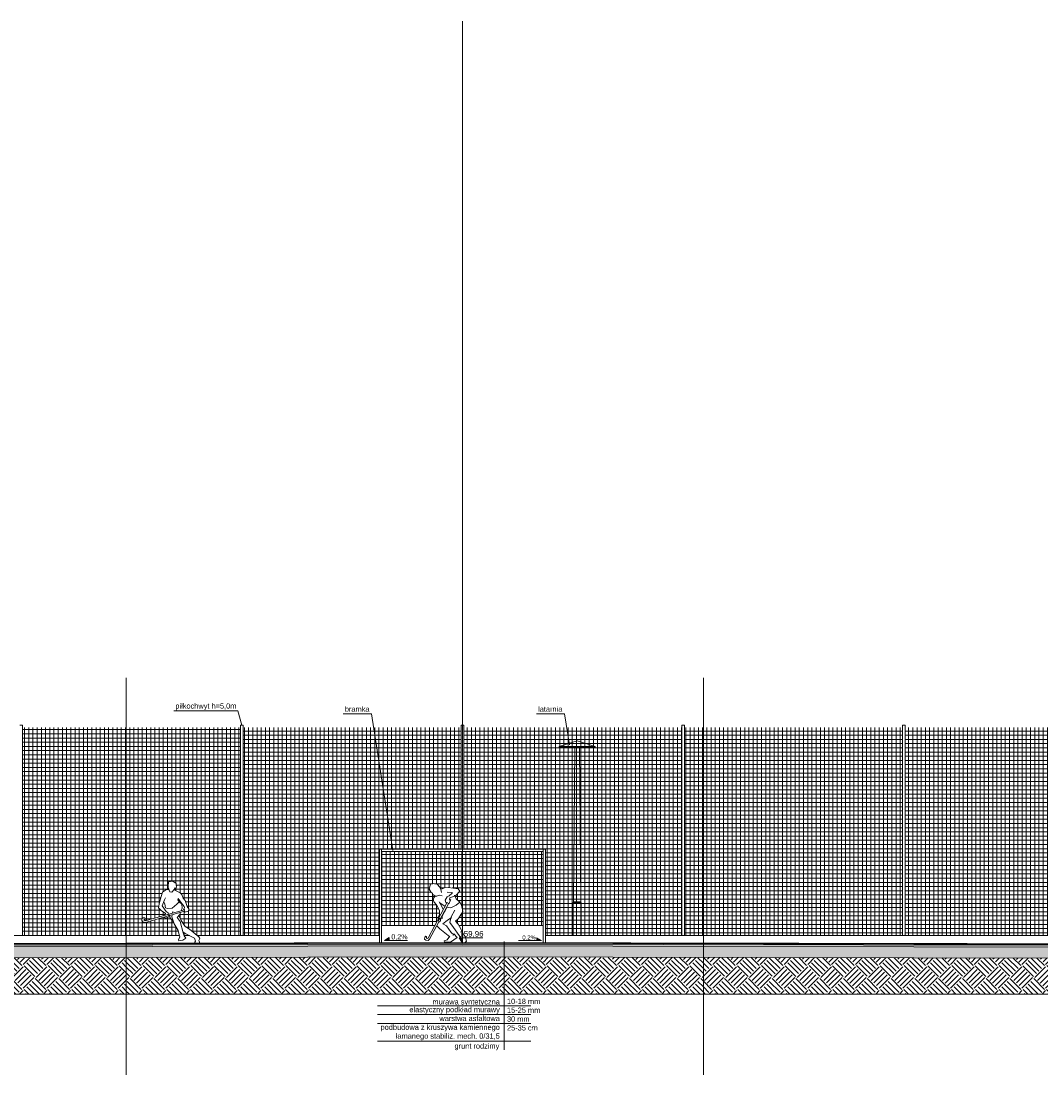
# Model space of a CAD drawing. Header units: millimetres. Extents: x 1962 to 3194, y -795 to -219.
# Tile 186 of 256: x 2512 to 2535, y -479 to -455. Entities that reach past the tile are written whole.
import ezdxf

# ---------------------------------------------------------------- set-up
doc = ezdxf.new("R2010")
doc.units = ezdxf.units.MM
doc.layers.get('0').update_dxf_attribs({"lineweight": 5})
doc.layers.get('Defpoints').update_dxf_attribs({"lineweight": 9})
for name, color, linetype, lineweight in [('A_flagi przekrojowe', 92, 'Continuous', 9), ('A_hatch przekroje', 125, 'Continuous', 9), ('A_koty wysokośc.', 53, 'Continuous', 9), ('A_latarnie', 22, 'Continuous', 9), ('A_ludzie', 53, 'Continuous', 9), ('A_ogrodzenie 1_2m', 34, 'Continuous', 9), ('A_przekrojowe', 42, 'Continuous', 9), ('A_widok', 142, 'Continuous', 9)]:
    doc.layers.add(name, color=color, linetype=linetype, lineweight=lineweight)
doc.styles.get("Standard").update_dxf_attribs({"font": 'arial.ttf'})
pattern_1 = [(9e-13, (0.66515, 1.3397), (-2e-15, 0.09525), []), (90, (0.66515, 1.3397), (-0.09525, -2e-15), [])]
pattern_2 = [(225, (4.0639, 26.90586), (-3e-14, -1.077631), [0.3429, -0.4191]), (225, (4.30634, 26.6634), (-3e-14, -1.077631), [0.3429, -0.4191]), (225, (4.2471, 26.7227), (-3e-14, -1.077631), [0.35052, -0.41148]), (225, (4.1878, 26.7819), (-3e-14, -1.077631), [0.35052, -0.41148]), (225, (4.1285, 26.8412), (-3e-14, -1.077631), [0.35052, -0.41148]), (225, (4.1285, 27.38), (-3e-14, -1.077631), [0.3429, -0.4191]), (225, (4.1878, 27.32075), (-3e-14, -1.077631), [0.3429, -0.4191]), (225, (4.2471, 27.2615), (-3e-14, -1.077631), [0.3429, -0.4191]), (225, (4.30634, 27.2022), (-3e-14, -1.077631), [0.3429, -0.4191]), (225, (4.0639, 27.4447), (-3e-14, -1.077631), [0.3429, -0.4191]), (315, (3.5466, 26.9274), (1.077631, -3e-14), [0.3429, -0.4191]), (315, (3.7945, 27.1753), (1.077631, -3e-14), [0.3429, -0.4191]), (315, (3.7298, 27.1106), (1.077631, -3e-14), [0.3429, -0.4191]), (315, (3.6705, 27.05134), (1.077631, -3e-14), [0.3429, -0.4191]), (315, (3.6113, 26.9921), (1.077631, -3e-14), [0.3429, -0.4191]), (315, (4.1501, 26.9921), (1.077631, -3e-14), [0.35052, -0.41148]), (315, (4.20935, 27.05134), (1.077631, -3e-14), [0.35052, -0.41148]), (315, (4.2686, 27.1106), (1.077631, -3e-14), [0.35052, -0.41148]), (315, (4.3333, 27.1753), (1.077631, -3e-14), [0.3429, -0.4191]), (315, (4.0908, 26.9328), (1.077631, -3e-14), [0.3429, -0.4191])]
pattern_3 = [(360, (4.06387, 26.3886), (0.254, 0.254), [0.03175, -0.22225]), (90, (4.06387, 26.3886), (-0.254, 0.254), [0.03175, -0.22225]), (135, (4.09562, 26.3886), (-0.254, 7e-15), [0.0449013, -0.314309]), (360, (4.09562, 26.53147), (0.254, 0.254), [0.03175, -0.22225]), (45, (4.1115, 26.5156), (7e-15, 0.254), [0.0224506, -0.3367596]), (135, (4.1115, 26.5156), (-0.254, 7e-15), [0.0224506, -0.3367596]), (360, (4.19087, 26.59497), (0.254, 0.254), [0.0449013, -0.2090987]), (45, (4.19087, 26.59497), (7e-15, 0.254), [0.03175, -0.3274603]), (135, (4.23577, 26.59497), (-0.254, 7e-15), [0.03175, -0.3274603]), (90, (4.2385, 26.4521), (-0.254, 0.254), [0.03175, -0.22225]), (45, (4.2385, 26.4521), (7e-15, 0.254), [0.0224506, -0.3367596]), (135, (4.25437, 26.46797), (-0.254, 7e-15), [0.0224506, -0.3367596]), (360, (4.09562, 26.4521), (0.254, 0.254), [0.015875, -0.212725]), (360, (4.28612, 26.5156), (0.254, 0.254), [0.015875, -0.212725]), (90, (4.20675, 26.54735), (-0.254, 0.254), [0.015875, -0.212725]), (135, (4.2385, 26.40447), (-0.254, 7e-15), [0.0224506, -0.3367596]), (135, (4.12737, 26.5791), (-0.254, 7e-15), [0.0224506, -0.3367596]), (45, (4.18293, 26.47194), (7e-15, 0.254), [0.0224506, -0.3367596]), (90, (4.15118, 26.42035), (-0.254, 0.254), [0.00396875, -0.25003125]), (90, (4.1631, 26.5275), (-0.254, 0.254), [0.00396875, -0.25003125]), (90, (4.28215, 26.57116), (-0.254, 0.254), [0.00396875, -0.25003125]), (90, (4.28612, 26.43622), (-0.254, 0.254), [0.00396875, -0.25003125])]

# ---------------------------------------------------------------- blocks, each defined once
blk = doc.blocks.new('zw$C250')
at = {"layer": 'A_ludzie'}
for p, q in [((-0.545, 0.511), (-0.506, 0.56)), ((-0.506, 0.56), (-0.499, 0.532))]:
    blk.add_line(p, q, dxfattribs=at)
for points in [[(-0.66, 1.341), (-0.724, 1.326), (-0.75, 1.213), (-0.708, 1.141), (-0.684, 1.134), (-0.676, 1.089), (-0.652, 1.09), (-0.62, 1.056), (-0.58, 1.057), (-0.53, 1.077), (-0.459, 1.062)], [(-0.66, 1.341), (-0.569, 1.33), (-0.51, 1.262), (-0.488, 1.21), (-0.471, 1.141)], [(-0.5, 1.205), (-0.405, 1.244), (-0.32, 1.256), (-0.097, 1.221), (-0.056, 1.172), (-0.148, 1.073), (-0.285, 1.016), (-0.289, 0.978), (-0.276, 0.953), (-0.302, 0.893), (-0.376, 0.911), (-0.388, 0.967), (-0.348, 1.038), (-0.301, 1.063), (-0.233, 1.126), (-0.232, 1.139), (-0.346, 1.147)], [(-0.62, 1.056), (-0.66, 1.003), (-0.649, 0.931), (-0.589, 0.86), (-0.519, 0.73), (-0.518, 0.628), (-0.556, 0.567), (-0.55, 0.538)], [(-0.178, 1.077), (-0.138, 0.999), (-0.062, 0.918), (-0.14, 0.854), (-0.264, 0.795), (-0.352, 0.808), (-0.357, 0.81)], [(-0.278, 0.957), (-0.265, 0.981)], [(-0.345, 0.923), (-0.779, 0.108), (-0.8, 0.1), (-0.811, 0.112), (-0.81, 0.141), (-0.828, 0.149), (-0.853, 0.125), (-0.857, 0.085), (-0.83, 0.058), (-0.776, 0.055), (-0.742, 0.086), (-0.537, 0.472)], [(-0.436, 0.753), (-0.465, 0.82), (-0.528, 0.932)], [(-0.396, 0.828), (-0.413, 0.836), (-0.514, 0.903)], [(-0.501, 0.538), (-0.311, 0.896)], [(-0.352, 0.808), (-0.39, 0.726), (-0.411, 0.697)], [(-0.062, 0.918), (-0.02, 0.855), (0.013, 0.707), (-0.086, 0.553), (-0.155, 0.493), (-0.098, 0.426), (-0.035, 0.319), (0.014, 0.204), (0.061, 0.139), (0.093, 0.035), (0.058, -0.001), (0, 0), (-0.039, 0.103), (-0.072, 0.163), (-0.205, 0.343), (-0.286, 0.461), (-0.254, 0.59), (-0.174, 0.743)], [(-0.545, 0.511), (-0.536, 0.47), (-0.496, 0.495), (-0.499, 0.532), (-0.462, 0.554), (-0.461, 0.599), (-0.411, 0.695), (-0.414, 0.703)], [(-0.195, 0.179), (-0.251, 0.235), (-0.357, 0.386), (-0.444, 0.428), (-0.343, 0.505), (-0.25, 0.57)], [(-0.583, 0.385), (-0.51, 0.317), (-0.284, 0.135)], [(-0.286, 0.152), (-0.342, 0.067), (-0.414, 0.043), (-0.407, 0.016), (-0.27, 0.013), (-0.121, 0.12), (-0.198, 0.202), (-0.212, 0.167)]]:
    blk.add_lwpolyline(points, dxfattribs=at)
blk = doc.blocks.new('zw$572')
at = {"layer": 'A_koty wysokośc.'}
h = blk.add_hatch(color=256, dxfattribs=at)
h.dxf.hatch_style = 1
h.paths.add_polyline_path([(0.12, 0.072), (0, 0), (0.12, 0)])
blk.add_line((0.12, 0), (0.578, 0), dxfattribs=at)
blk.add_lwpolyline([(0.12, 0), (0.12, 0.072), (0, 0), (0.12, 0)], close=True, dxfattribs=at)
blk = doc.blocks.new('zw$CA91')
at = {"layer": 'A_koty wysokośc.'}
h = blk.add_hatch(color=256, dxfattribs=at)
h.dxf.hatch_style = 1
h.paths.add_polyline_path([(-0.45, 0.75), (0, 0), (0, 0.75)])
blk.add_lwpolyline([(2.87, 0.75), (-0.45, 0.75), (0, 0), (0, 0.75)], dxfattribs=at)
blk = doc.blocks.new('zw$824C')
at = {"layer": 'A_hatch przekroje'}
h = blk.add_hatch(dxfattribs=at)
h.set_pattern_fill('LINE', color=256, scale=0.005, angle=24.9782, style=2)
h.set_pattern_definition([(90, (4.063871, 26.388598), (-0.015875, -7e-18), [])])
h.paths.add_polyline_path([(50.305, 1.451), (19.805, 1.39), (19.805, 1.405), (50.305, 1.466), (80.808, 1.407), (80.805, 1.39)])
h = blk.add_hatch(dxfattribs=at)
h.set_pattern_fill('ANGLE', color=256, angle=294.9782)
h.set_pattern_definition([(3e-14, (4.064, 26.3886), (-3e-15, 6.985), [5.08, -1.905]), (90, (4.064, 26.3886), (-6.985, -3e-15), [5.08, -1.905])])
h.paths.add_polyline_path([(19.805, 1.38), (19.805, 1.39), (50.305, 1.451), (80.805, 1.39), (80.805, 1.38), (50.305, 1.441)])
h = blk.add_hatch(color=251, dxfattribs=at)
h.dxf.hatch_style = 2
h.paths.add_polyline_path([(19.805, 1.37), (19.805, 1.39), (50.305, 1.451), (80.805, 1.39), (80.805, 1.37), (50.305, 1.431)])
h = blk.add_hatch(dxfattribs=at)
h.set_pattern_fill('CONC', color=256, scale=0.005, angle=324.9782, style=2)
h.set_pattern_definition([(30, (4.12772, 26.51931), (-0.0635, 0.10998523), [0, -0.127]), (30, (4.15104, 26.48145), (-0.0635, 0.10998523), [0, -0.127]), (30, (4.12005, 26.54275), (-0.0635, 0.10998523), [0, -0.127]), (8.1986, (4.082545, 26.475636), (0.393455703, 0.080514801), [0.01367828, -0.67023767]), (246.8699, (4.096083, 26.477586), (0.202955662, 0.410470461), [0.00635, -0.62865]), (160.6013, (4.093589, 26.471747), (0.9309261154, -0.342411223), [0.01170876, -1.15917332]), (236.5651, (4.064914, 26.437594), (-0.04648505, -0.173485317), [0.00283985, -0.28114079]), (356.3099, (4.06335, 26.435224), (0.283470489, 0.017014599), [0.00457911, -0.453326]), (138.4349, (4.06792, 26.43493), (-0.236985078, 0.156470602), [0.00401612, -0.39759318]), (255, (4.14165, 26.467235), (0.06350002, -0.10998526), [0.0053881, -0.17421695]), (30, (4.14026, 26.46203), (0.04648523, 0.17348523), [0.00762, -0.11938]), (165, (4.14686, 26.46584), (-0.10998526, -0.06350002), [0.0053881, -0.17421695]), (281.5651, (4.087816, 26.530006), (-0.017014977, 0.283470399), [0.00401612, -0.39759318]), (30, (4.08862, 26.52607), (0.04648523, 0.17348523), [0.00635, -0.12065]), (173.1301, (4.09412, 26.529246), (-0.456955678, 0.029470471), [0.00635, -0.62865]), (243.6901, (4.02889, 26.49745), (0.156470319, 0.236985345), [0.00457911, -0.453326]), (11.5651, (4.02686, 26.493346), (-0.283470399, -0.017014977), [0.00803224, -0.39357706]), (156.8699, (4.034728, 26.494956), (0.410470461, -0.202955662), [0.00635, -0.62865]), (30, (4.06332, 26.51147), (-0.0635, 0.10998523), [0, -0.127]), (30, (4.05014, 26.46572), (-0.0635, 0.10998523), [0, -0.127]), (30, (4.10443, 26.44281), (-0.0635, 0.10998523), [0, -0.127]), (30, (4.11444, 26.49405), (-0.0635, 0.10998523), [0, -0.127]), (30, (4.07175, 26.49433), (-0.0635, 0.10998523), [0, -0.127]), (30, (4.04565, 26.48366), (-0.0635, 0.10998523), [0, -0.127]), (30, (4.05936, 26.48278), (-0.0635, 0.10998523), [0, -0.127]), (30, (4.0702, 26.45384), (-0.0635, 0.10998523), [0, -0.127]), (30, (4.04126, 26.443), (-0.0635, 0.10998523), [0, -0.127]), (30, (4.02776, 26.46893), (-0.0635, 0.10998523), [0, -0.127]), (30, (4.01049, 26.49122), (-0.0635, 0.10998523), [0, -0.127]), (30, (4.04204, 26.51531), (-0.0635, 0.10998523), [0, -0.127]), (30, (4.0637, 26.53368), (-0.0635, 0.10998523), [0, -0.127]), (30, (4.10473, 26.5515), (-0.0635, 0.10998523), [0, -0.127]), (30, (4.09802, 26.50217), (-0.0635, 0.10998523), [0, -0.127]), (30, (4.07559, 26.51562), (-0.0635, 0.10998523), [0, -0.127]), (30, (4.11487, 26.4679), (-0.0635, 0.10998523), [0, -0.127]), (30, (4.08505, 26.44335), (-0.0635, 0.10998523), [0, -0.127]), (30, (4.13202, 26.43821), (-0.0635, 0.10998523), [0, -0.127]), (30, (4.09191, 26.42385), (-0.0635, 0.10998523), [0, -0.127]), (30, (4.05862, 26.40023), (-0.0635, 0.10998523), [0, -0.127]), (30, (4.075, 26.40235), (-0.0635, 0.10998523), [0, -0.127]), (30, (4.0672, 26.41839), (-0.0635, 0.10998523), [0, -0.127]), (30, (4.15105, 26.44333), (-0.0635, 0.10998523), [0, -0.127]), (30, (4.13822, 26.49605), (-0.0635, 0.10998523), [0, -0.127]), (30, (4.11367, 26.52587), (-0.0635, 0.10998523), [0, -0.127]), (30, (4.1088, 26.41747), (-0.0635, 0.10998523), [0, -0.127])])
h.paths.add_polyline_path([(19.805, 1.37), (19.805, 1.33), (50.305, 1.391), (80.805, 1.33), (80.805, 1.37), (50.305, 1.431)])
h = blk.add_hatch(dxfattribs=at)
h.set_pattern_fill('CONCRE', color=256, scale=0.01, angle=294.9782, style=2)
h.set_pattern_definition(pattern_3)
h.paths.add_polyline_path([(35.957, 1.112), (42.69, 1.125), (42.69, 1.375), (35.957, 1.362)])
h = blk.add_hatch(dxfattribs=at)
h.set_pattern_fill('CONCRE', color=256, scale=0.01, angle=294.9782, style=2)
h.set_pattern_definition(pattern_3)
h.paths.add_polyline_path([(42.69, 1.125), (55.767, 1.13), (55.767, 1.38), (50.305, 1.391), (42.69, 1.375)])
h = blk.add_hatch(dxfattribs=at)
h.set_pattern_fill('CONCRE', color=256, scale=0.01, angle=294.9782, style=2)
h.set_pattern_definition(pattern_3)
h.paths.add_polyline_path([(64.417, 1.112), (64.417, 1.362), (55.767, 1.38), (55.767, 1.13)])
h = blk.add_hatch(dxfattribs=at)
h.set_pattern_fill('EARTH2', color=256, scale=0.03, angle=339.9782, style=2)
h.set_pattern_definition(pattern_2)
h.paths.add_polyline_path([(35.957, 0.3), (42.69, 0.3), (42.69, 1.125), (35.957, 1.112)])
h = blk.add_hatch(dxfattribs=at)
h.set_pattern_fill('EARTH2', color=256, scale=0.03, angle=339.9782, style=2)
h.set_pattern_definition(pattern_2)
h.paths.add_polyline_path([(42.69, 0.3), (55.767, 0.3), (55.767, 1.13), (42.69, 1.125)])
h = blk.add_hatch(dxfattribs=at)
h.set_pattern_fill('EARTH2', color=256, scale=0.03, angle=339.9782, style=2)
h.set_pattern_definition(pattern_2)
h.paths.add_polyline_path([(55.767, 0.3), (64.417, 0.3), (64.417, 1.112), (55.767, 1.13)])
at = {"layer": 'A_widok'}
h = blk.add_hatch(dxfattribs=at)
h.set_pattern_fill('NET', color=256, scale=0.03, angle=294.9782, style=2)
h.set_pattern_definition(pattern_1)
h.paths.add_polyline_path([(50.275, 6.34), (50.275, 3.58), (48.425, 3.58), (48.425, 1.625), (45.335, 1.625), (45.335, 6.34)])
h = blk.add_hatch(dxfattribs=at)
h.set_pattern_fill('NET', color=256, scale=0.03, angle=294.9782, style=2)
h.set_pattern_definition(pattern_1)
h.paths.add_polyline_path([(50.335, 6.34), (50.335, 3.58), (52.185, 3.58), (52.185, 1.625), (55.275, 1.625), (55.275, 6.34)])
h = blk.add_hatch(dxfattribs=at)
h.set_pattern_fill('NET', color=256, scale=0.03, angle=294.9782, style=2)
h.set_pattern_definition(pattern_1)
h.paths.add_polyline_path([(55.335, 6.34), (55.335, 1.625), (60.275, 1.625), (60.275, 6.34)])
h = blk.add_hatch(dxfattribs=at)
h.set_pattern_fill('NET', color=256, scale=0.03, angle=294.9782, style=2)
h.set_pattern_definition(pattern_1)
h.paths.add_polyline_path([(60.335, 6.34), (60.335, 1.625), (65.275, 1.625), (65.275, 6.34)])
at = {"layer": 'A_flagi przekrojowe'}
for p, q in [((51.253, 1.488), (51.253, -0.967)), ((51.853, 0.033), (48.384, 0.033)), ((51.853, -0.167), (48.384, -0.167)), ((51.853, -0.367), (48.384, -0.367)), ((51.853, -0.767), (48.384, -0.767))]:
    blk.add_line(p, q, dxfattribs=at)
for points in [[(43.765, 6.719), (45.213, 6.719), (45.307, 6.39)], [(47.605, 6.648), (48.242, 6.648), (48.729, 3.555)], [(51.983, 6.648), (52.621, 6.648), (52.732, 5.945)]]:
    blk.add_lwpolyline(points, dxfattribs=at)
at = {"layer": 'A_hatch przekroje'}
blk.add_lwpolyline([(50.305, 1.451), (19.805, 1.39), (19.805, 1.405), (50.305, 1.466), (80.808, 1.407), (80.805, 1.39)], close=True, dxfattribs=at)
at = {"layer": 'A_latarnie'}
for p, q in [((52.498, 5.91), (53.313, 5.91)), ((52.498, 5.89), (53.313, 5.89)), ((52.825, 2.39), (52.855, 5.89)), ((52.985, 2.39), (52.955, 5.89)), ((52.825, 2.39), (52.815, 2.37)), ((52.825, 2.39), (52.985, 2.39)), ((52.985, 2.39), (52.995, 2.37)), ((52.815, 2.37), (52.995, 2.37)), ((52.815, 2.37), (52.815, 1.625)), ((52.995, 2.37), (52.995, 1.625))]:
    blk.add_line(p, q, dxfattribs=at)
blk.add_lwpolyline([(52.498, 5.89), (52.498, 5.91), (52.905, 6.04), (53.313, 5.91), (53.313, 5.89)], dxfattribs=at)
at = {"layer": 'A_ludzie'}
for points in [[(43.574, 2.123), (43.479, 2.19), (43.422, 2.257), (43.441, 2.371), (43.479, 2.513), (43.512, 2.607), (43.598, 2.667), (43.652, 2.671)], [(43.787, 2.686), (43.787, 2.65), (43.908, 2.595), (43.949, 2.553), (43.975, 2.471), (44.021, 2.422), (44.071, 2.285), (44.108, 2.232), (44.1, 2.176), (44.012, 2.153), (44.006, 2.215), (43.984, 2.206), (44.01, 2.26), (43.997, 2.287), (43.942, 2.362), (43.868, 2.464), (43.857, 2.432), (43.887, 2.388), (43.833, 2.336), (43.731, 2.249), (43.612, 2.235), (43.581, 2.255), (43.565, 2.339), (43.539, 2.393)], [(43.577, 2.48), (43.554, 2.436), (43.503, 2.297), (43.592, 2.168), (43.639, 2.141), (43.646, 2.111), (43.63, 2.11), (43.633, 2.104)], [(44.007, 2.207), (43.114, 1.962), (43.094, 1.971), (43.095, 1.988), (43.116, 2.007), (43.11, 2.025), (43.075, 2.027), (43.043, 2.003), (43.042, 1.964), (43.077, 1.923), (43.123, 1.92), (44.01, 2.178)], [(43.919, 2.152), (43.901, 2.103), (43.841, 2.035), (43.911, 1.947), (43.98, 1.688), (43.999, 1.619), (44.039, 1.567), (43.974, 1.521), (43.881, 1.508), (43.874, 1.528), (43.906, 1.594), (43.882, 1.675), (43.865, 1.741), (43.776, 1.893), (43.718, 2.047), (43.728, 2.096)], [(43.736, 2.133), (43.744, 2.171)], [(43.887, 2.388), (43.945, 2.333), (43.954, 2.246), (43.932, 2.187)], [(43.644, 2.08), (43.664, 2.094), (43.676, 2.058), (43.58, 2.018), (43.55, 2.044)], [(43.565, 2.086), (43.574, 2.123)], [(43.665, 2.053), (43.733, 1.96), (43.762, 1.93)], [(44.347, 1.449), (44.351, 1.473), (44.333, 1.515), (44.355, 1.559), (44.331, 1.595), (44.121, 1.773), (44.022, 1.833), (43.933, 1.967), (43.88, 2.079)], [(43.974, 1.712), (44.039, 1.666), (44.233, 1.566), (44.258, 1.501), (44.245, 1.473), (44.25, 1.449)]]:
    blk.add_lwpolyline(points, dxfattribs=at)
blk.add_lwpolyline([(43.641, 2.748), (43.638, 2.713), (43.672, 2.614), (43.719, 2.61), (43.774, 2.667), (43.8, 2.705), (43.82, 2.699), (43.834, 2.761), (43.821, 2.757), (43.816, 2.804), (43.742, 2.859), (43.648, 2.84)], close=True, dxfattribs=at)
at = {"layer": 'A_ogrodzenie 1_2m'}
for p, q in [((43.897, 1.625), (18.815, 1.625)), ((44.118, 1.625), (43.997, 1.625)), ((48.425, 1.625), (44.295, 1.625)), ((81.279, 1.626), (52.185, 1.625))]:
    blk.add_line(p, q, dxfattribs=at)
at = {"layer": 'A_przekrojowe'}
for p, q in [((19.805, 1.39), (50.305, 1.451)), ((80.805, 1.39), (50.305, 1.451)), ((19.805, 1.37), (50.305, 1.431)), ((19.805, 1.33), (50.305, 1.391)), ((80.805, 1.37), (50.305, 1.431)), ((80.805, 1.33), (50.305, 1.391)), ((19.905, 1.08), (50.305, 1.141)), ((80.705, 1.08), (50.305, 1.141))]:
    blk.add_line(p, q, dxfattribs=at)
at = {"layer": 'A_widok'}
for p, q in [((40.275, 6.39), (40.335, 6.39)), ((40.335, 1.625), (40.335, 6.39)), ((40.335, 6.293), (45.275, 6.293)), ((40.384, 1.625), (40.384, 6.34)), ((40.48, 1.625), (40.48, 6.34)), ((40.575, 1.625), (40.575, 6.34)), ((40.67, 1.625), (40.67, 6.34)), ((40.765, 1.625), (40.765, 6.34)), ((40.861, 1.625), (40.861, 6.34)), ((40.956, 1.625), (40.956, 6.34)), ((41.051, 1.625), (41.051, 6.34)), ((41.146, 1.625), (41.146, 6.34)), ((41.242, 1.625), (41.242, 6.34)), ((41.337, 1.625), (41.337, 6.34)), ((41.432, 1.625), (41.432, 6.34)), ((41.527, 1.625), (41.527, 6.34)), ((41.623, 1.625), (41.623, 6.34)), ((41.718, 1.625), (41.718, 6.34)), ((41.813, 1.625), (41.813, 6.34)), ((41.908, 1.625), (41.908, 6.34)), ((42.004, 1.625), (42.004, 6.34)), ((42.099, 1.625), (42.099, 6.34)), ((42.194, 1.625), (42.194, 6.34)), ((42.289, 1.625), (42.289, 6.34)), ((42.385, 1.625), (42.385, 6.34)), ((42.48, 1.625), (42.48, 6.34)), ((42.575, 1.625), (42.575, 6.34)), ((42.67, 1.625), (42.67, 6.34)), ((42.766, 1.625), (42.766, 6.34)), ((42.861, 1.625), (42.861, 6.34)), ((42.956, 1.625), (42.956, 6.34)), ((43.051, 2.009), (43.051, 6.34)), ((43.147, 1.971), (43.147, 6.34)), ((43.242, 1.997), (43.242, 6.34)), ((43.337, 2.023), (43.337, 6.34)), ((43.432, 2.318), (43.432, 6.34)), ((43.528, 2.618), (43.528, 6.34)), ((43.623, 2.669), (43.623, 6.34)), ((43.718, 2.854), (43.718, 6.34)), ((43.813, 2.805), (43.813, 6.34)), ((43.909, 2.594), (43.909, 6.34)), ((44.004, 2.44), (44.004, 6.34)), ((44.099, 2.245), (44.099, 6.34)), ((44.194, 1.711), (44.194, 6.34)), ((44.29, 1.63), (44.29, 6.34)), ((44.385, 1.625), (44.385, 6.34)), ((44.48, 1.625), (44.48, 6.34)), ((44.575, 1.625), (44.575, 6.34)), ((44.671, 1.625), (44.671, 6.34)), ((44.766, 1.625), (44.766, 6.34)), ((44.861, 1.625), (44.861, 6.34)), ((44.956, 1.625), (44.956, 6.34)), ((45.052, 1.625), (45.052, 6.34)), ((45.147, 1.625), (45.147, 6.34)), ((45.242, 1.625), (45.242, 6.34)), ((45.275, 6.39), (45.335, 6.39)), ((45.275, 1.625), (45.275, 6.39)), ((45.335, 1.625), (45.335, 6.39)), ((50.275, 3.58), (50.275, 6.39)), ((50.335, 6.39), (50.275, 6.39)), ((50.335, 3.58), (50.335, 6.39)), ((55.275, 1.625), (55.275, 6.39)), ((55.335, 6.39), (55.275, 6.39)), ((55.335, 1.625), (55.335, 6.39)), ((60.275, 1.625), (60.275, 6.39)), ((60.335, 6.39), (60.275, 6.39)), ((60.335, 1.625), (60.335, 6.39)), ((40.335, 6.197), (45.275, 6.197)), ((40.335, 6.102), (45.275, 6.102)), ((40.335, 6.007), (45.275, 6.007)), ((40.335, 5.912), (45.275, 5.912)), ((40.335, 5.816), (45.275, 5.816)), ((40.335, 5.721), (45.275, 5.721)), ((40.335, 5.626), (45.275, 5.626)), ((40.335, 5.531), (45.275, 5.531)), ((40.335, 5.435), (45.275, 5.435)), ((40.335, 5.34), (45.275, 5.34)), ((40.335, 5.245), (45.275, 5.245)), ((40.335, 5.15), (45.275, 5.15)), ((40.335, 5.054), (45.275, 5.054)), ((40.335, 4.959), (45.275, 4.959)), ((40.335, 4.864), (45.275, 4.864)), ((40.335, 4.769), (45.275, 4.769)), ((40.335, 4.673), (45.275, 4.673)), ((40.335, 4.578), (45.275, 4.578)), ((40.335, 4.483), (45.275, 4.483)), ((40.335, 4.388), (45.275, 4.388)), ((40.335, 4.292), (45.275, 4.292)), ((40.335, 4.197), (45.275, 4.197)), ((40.335, 4.102), (45.275, 4.102)), ((40.335, 4.007), (45.275, 4.007)), ((40.335, 3.911), (45.275, 3.911)), ((40.335, 3.816), (45.275, 3.816)), ((40.335, 3.721), (45.275, 3.721)), ((40.335, 3.626), (45.275, 3.626)), ((40.335, 3.53), (45.275, 3.53)), ((40.335, 3.435), (45.275, 3.435)), ((48.425, 1.457), (48.425, 3.58)), ((48.425, 3.58), (52.185, 3.58)), ((48.475, 1.457), (48.475, 3.58)), ((48.475, 3.53), (52.135, 3.53)), ((48.475, 3.465), (52.135, 3.465)), ((48.475, 3.37), (52.135, 3.37)), ((48.481, 1.85), (48.481, 3.53)), ((48.576, 1.85), (48.576, 3.53)), ((48.671, 1.85), (48.671, 3.53)), ((48.766, 1.85), (48.766, 3.53)), ((48.862, 1.85), (48.862, 3.53)), ((48.957, 1.85), (48.957, 3.53)), ((49.052, 1.85), (49.052, 3.53)), ((49.147, 1.85), (49.147, 3.53)), ((49.243, 1.85), (49.243, 3.53)), ((49.338, 1.85), (49.338, 3.53)), ((49.433, 1.85), (49.433, 3.53)), ((49.528, 1.85), (49.528, 3.53)), ((49.624, 2.797), (49.624, 3.53)), ((49.719, 2.793), (49.719, 3.53)), ((49.814, 2.679), (49.814, 3.53)), ((49.909, 2.706), (49.909, 3.53)), ((50.005, 2.714), (50.005, 3.53)), ((50.1, 2.699), (50.1, 3.53)), ((50.195, 2.684), (50.195, 3.53)), ((50.29, 2.294), (50.29, 3.53)), ((50.386, 1.85), (50.386, 3.53)), ((50.481, 1.85), (50.481, 3.53)), ((50.576, 1.85), (50.576, 3.53)), ((50.671, 1.85), (50.671, 3.53)), ((50.767, 1.85), (50.767, 3.53)), ((50.862, 1.85), (50.862, 3.53)), ((50.957, 1.85), (50.957, 3.53)), ((51.052, 1.85), (51.052, 3.53)), ((51.148, 1.85), (51.148, 3.53)), ((51.243, 1.85), (51.243, 3.53)), ((51.338, 1.85), (51.338, 3.53)), ((51.433, 1.85), (51.433, 3.53)), ((51.529, 1.85), (51.529, 3.53)), ((51.624, 1.85), (51.624, 3.53)), ((51.719, 1.85), (51.719, 3.53)), ((51.814, 1.85), (51.814, 3.53)), ((51.91, 1.85), (51.91, 3.53)), ((52.005, 1.85), (52.005, 3.53)), ((52.1, 1.85), (52.1, 3.53)), ((52.135, 1.457), (52.135, 3.58)), ((52.185, 1.457), (52.185, 3.58)), ((40.335, 3.34), (45.275, 3.34)), ((40.335, 3.245), (45.275, 3.245)), ((40.335, 3.149), (45.275, 3.149)), ((48.475, 3.275), (52.135, 3.275)), ((48.475, 3.18), (52.135, 3.18)), ((40.335, 3.054), (45.275, 3.054)), ((40.335, 2.959), (45.275, 2.959)), ((48.475, 3.084), (52.135, 3.084)), ((48.475, 2.989), (52.135, 2.989)), ((48.475, 2.894), (52.135, 2.894)), ((40.335, 2.864), (45.275, 2.864)), ((40.335, 2.768), (43.642, 2.768)), ((40.335, 2.673), (43.652, 2.673)), ((43.787, 2.673), (45.275, 2.673)), ((43.813, 2.638), (43.813, 2.701)), ((43.82, 2.768), (45.275, 2.768)), ((48.475, 2.799), (49.632, 2.799)), ((48.475, 2.703), (49.562, 2.703)), ((49.672, 2.799), (52.135, 2.799)), ((49.803, 2.703), (49.898, 2.703)), ((50.071, 2.703), (52.135, 2.703)), ((40.335, 2.578), (43.502, 2.578)), ((40.335, 2.483), (43.47, 2.483)), ((43.925, 2.578), (45.275, 2.578)), ((43.971, 2.483), (45.275, 2.483)), ((48.475, 2.608), (49.593, 2.608)), ((48.475, 2.513), (49.682, 2.513)), ((48.475, 2.418), (49.652, 2.418)), ((49.624, 1.85), (49.624, 2.582)), ((50.14, 2.513), (52.135, 2.513)), ((50.195, 2.43), (50.195, 2.575)), ((50.206, 2.418), (52.135, 2.418)), ((50.226, 2.608), (52.135, 2.608)), ((40.335, 2.387), (43.445, 2.387)), ((40.335, 2.292), (43.428, 2.292)), ((40.335, 2.197), (43.473, 2.197)), ((43.432, 2.05), (43.432, 2.245)), ((43.528, 2.076), (43.528, 2.156)), ((44.004, 1.86), (44.004, 2.177)), ((44.033, 2.387), (45.275, 2.387)), ((44.068, 2.292), (45.275, 2.292)), ((44.099, 1.786), (44.099, 2.176)), ((44.103, 2.197), (45.275, 2.197)), ((48.475, 2.322), (49.715, 2.322)), ((48.475, 2.227), (49.766, 2.227)), ((49.719, 1.931), (49.719, 2.316)), ((50.281, 2.322), (52.135, 2.322)), ((50.305, 2.227), (52.135, 2.227)), ((40.335, 2.102), (43.569, 2.102)), ((40.335, 2.006), (43.048, 2.006)), ((40.335, 1.911), (43.147, 1.911)), ((43.051, 1.625), (43.051, 1.954)), ((43.051, 1.949), (43.051, 1.954)), ((43.094, 1.971), (43.147, 1.971)), ((43.116, 2.006), (43.275, 2.006)), ((43.147, 1.625), (43.147, 1.927)), ((43.147, 1.911), (43.769, 1.911)), ((43.242, 1.625), (43.242, 1.955)), ((43.337, 1.625), (43.337, 1.982)), ((43.42, 2.006), (43.699, 2.006)), ((43.432, 1.625), (43.432, 2.01)), ((43.528, 1.625), (43.528, 2.038)), ((43.623, 2.067), (43.626, 2.067)), ((43.623, 2.065), (43.623, 2.067)), ((43.623, 1.625), (43.623, 2.036)), ((43.718, 1.625), (43.718, 1.98)), ((43.9, 2.102), (44.011, 2.102)), ((43.909, 2.018), (43.909, 2.124)), ((43.914, 2.006), (45.275, 2.006)), ((43.97, 1.911), (45.275, 1.911)), ((44.004, 2.102), (45.275, 2.102)), ((48.475, 2.132), (49.786, 2.132)), ((48.475, 2.037), (49.753, 2.037)), ((48.475, 1.941), (49.724, 1.941)), ((50.16, 1.941), (52.135, 1.941)), ((50.195, 1.901), (50.195, 1.993)), ((50.234, 2.037), (52.135, 2.037)), ((50.29, 1.85), (50.29, 2.125)), ((50.295, 2.132), (52.135, 2.132)), ((40.335, 1.816), (43.821, 1.816)), ((40.335, 1.721), (43.87, 1.721)), ((43.813, 1.625), (43.813, 1.829)), ((44.004, 1.612), (44.004, 1.691)), ((44.05, 1.816), (45.275, 1.816)), ((44.182, 1.721), (45.275, 1.721)), ((48.475, 1.85), (49.676, 1.85)), ((50.229, 1.85), (52.135, 1.85)), ((40.335, 1.625), (43.897, 1.625)), ((43.997, 1.625), (44.099, 1.625)), ((44.099, 1.625), (44.099, 1.635)), ((44.295, 1.625), (45.275, 1.625))]:
    blk.add_line(p, q, dxfattribs=at)
blk.add_lwpolyline([(48.425, 1.457), (48.425, 3.58), (52.185, 3.58), (52.185, 1.457)], dxfattribs=at)
at = {"layer": 'Defpoints'}
for p, q in [((50.305, 1.461), (50.305, 22.349)), ((42.69, 7.464), (42.69, -1.533)), ((55.767, 7.464), (55.767, -1.533)), ((89.261, 0.3), (20.756, 0.3))]:
    blk.add_line(p, q, dxfattribs=at)
at = {"layer": 'A_koty wysokośc.'}
for p, xscale, yscale, zscale, rotation in [((48.54, 1.513), 0.8999999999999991, 0.8999999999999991, 0.8999999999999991, 0.1718868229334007), ((52.099, 1.511), -0.8999999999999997, 0.8999999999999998, 0.8999999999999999, 359.8281131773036)]:
    blk.add_blockref('zw$572', p, dxfattribs=dict(at, xscale=xscale, yscale=yscale, zscale=zscale, rotation=rotation))
at = {"layer": 'A_koty wysokośc.', "xscale": 0.16, "yscale": 0.16, "zscale": 0.16}
blk.add_blockref('zw$CA91', (50.305, 1.451), dxfattribs=at)
at = {"layer": 'A_ludzie'}
blk.add_blockref('zw$C250', (50.305, 1.461), dxfattribs=at)
at = {"layer": 'A_flagi przekrojowe', "char_height": 0.12}
for s, insert, width, attachment_point in [('piłkochwyt h=5,0m', (43.801, 6.889), 2.37578, 1), ('bramka', (47.641, 6.817), 2.37578, 1), ('latarnia', (52.02, 6.817), 2.37578, 1), ('elastyczny podkład murawy', (51.153, 0.008), 2.80878, 3), ('murawa syntetyczna', (51.153, 0.183), 2.73529, 3), ('10-18 mm', (51.315, 0.133), 0.96882, 4), ('15-25 mm', (51.315, -0.067), 0.96882, 4), ('warstwa asfaltowa', (51.153, -0.192), 3.8068, 3), ('30 mm', (51.315, -0.267), 0.96882, 4), ('podbudowa z kruszywa kamiennego \\P{\\fArial|b0|i0|c0|p34;\\W7.17750; }łamanego stabiliz. mech. 0/31,5', (51.153, -0.392), 3.8068, 3), ('25-35 cm', (51.315, -0.467), 0.96882, 4), ('{\\fArial|b0|i0|c0|p34;\\W9.15439;      }grunt rodzimy', (47.568, -0.817), 3.57226, 1)]:
    blk.add_mtext(s, dxfattribs=dict(at, insert=insert, width=width, attachment_point=attachment_point))
at = {"layer": 'A_koty wysokośc.', "insert": (50.237, 1.652), "char_height": 0.128, "width": 0.82529, "attachment_point": 4}
blk.add_mtext('159,96', dxfattribs=at)
at = {"layer": 'A_koty wysokośc.', "attachment_point": 4}
for insert, char_height, width, rotation in [((48.695, 1.586), 0.1152, 0.74276, 0.1719), ((51.663, 1.573), 0.096, 0.61896, 359.8281)]:
    blk.add_mtext('0,2%', dxfattribs=dict(at, insert=insert, char_height=char_height, width=width, rotation=rotation))

msp = doc.modelspace()

# ---------------------------------------------------------------- block references
at = {"rotation": 2.994810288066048e-11}
msp.add_blockref('zw$824C', (2471.8993, -477.265), dxfattribs=at)

doc.saveas('drawing.dxf')
